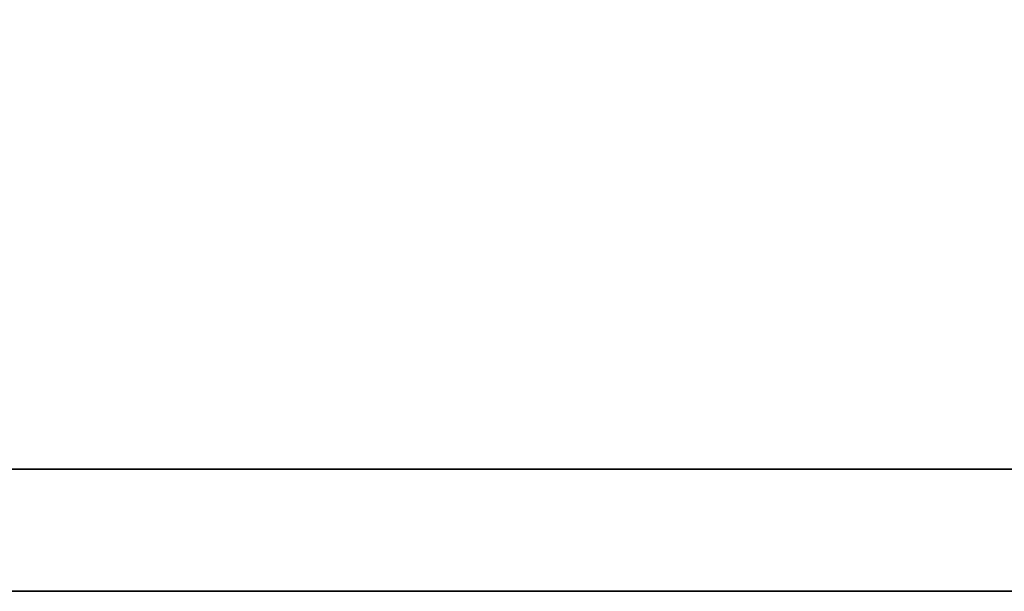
# Model space of a CAD drawing. Header units: millimetres. Extents: x 21 to 336, y 91 to 206.
# Tile 26 of 57: x 265.332 to 266.23, y 127.545 to 128.067. Entities that reach past the tile are written whole.
import ezdxf

# ---------------------------------------------------------------- set-up
doc = ezdxf.new("R2010")
doc.units = ezdxf.units.MM
doc.layers.add('DIM', color=4, linetype='Continuous')
doc.layers.add('layer 1', color=7, linetype='Continuous')

# ---------------------------------------------------------------- blocks, each defined once
blk = doc.blocks.new('TBI MOTION logo(完整正式版)')
at = {"layer": 'layer 1', "color": 22, "lineweight": 35}
blk.add_open_spline([(75.90875, -9.47875), (75.90875, -9.47875), (75.90875, -12.28625), (75.90875, -12.28625), (75.90875, -12.28625), (75.90875, -12.28625), (75.90875, -12.47875), (75.90875, -12.47875), (75.90875, -12.47875), (75.90875, -12.47875), (75.71625, -12.47875), (75.71625, -12.47875), (75.71625, -12.47875), (75.71625, -12.47875), (-88.32875, -12.47875), (-88.32875, -12.47875), (-88.32875, -12.47875), (-88.32875, -12.47875), (-88.32875, -13.29375), (-88.32875, -13.29375), (-88.32875, -13.29375), (-88.32875, -13.29375), (82.89125, -13.29375), (82.89125, -13.29375), (82.89125, -13.29375), (82.89125, -13.29375), (75.90875, -9.47875), (75.90875, -9.47875)], degree=3, knots=[0, 0, 0, 0, 0.1428571, 0.1428571, 0.1428571, 0.1428572, 0.2857143, 0.2857143, 0.2857143, 0.2857143, 0.4285714, 0.4285714, 0.4285714, 0.4285714, 0.5714286, 0.5714286, 0.5714286, 0.5714286, 0.7142857, 0.7142857, 0.7142857, 0.7142857, 0.8571429, 0.8571429, 0.8571429, 0.8571429, 1, 1, 1, 1], dxfattribs=at)

msp = doc.modelspace()

# ---------------------------------------------------------------- block references
at = {"layer": 'DIM', "color": 7, "xscale": 0.1368257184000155, "yscale": 0.1368257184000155, "zscale": 0.1368257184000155}
msp.add_blockref('TBI MOTION logo(完整正式版)', (274.72174, 129.36383), dxfattribs=at)

doc.saveas('drawing.dxf')
